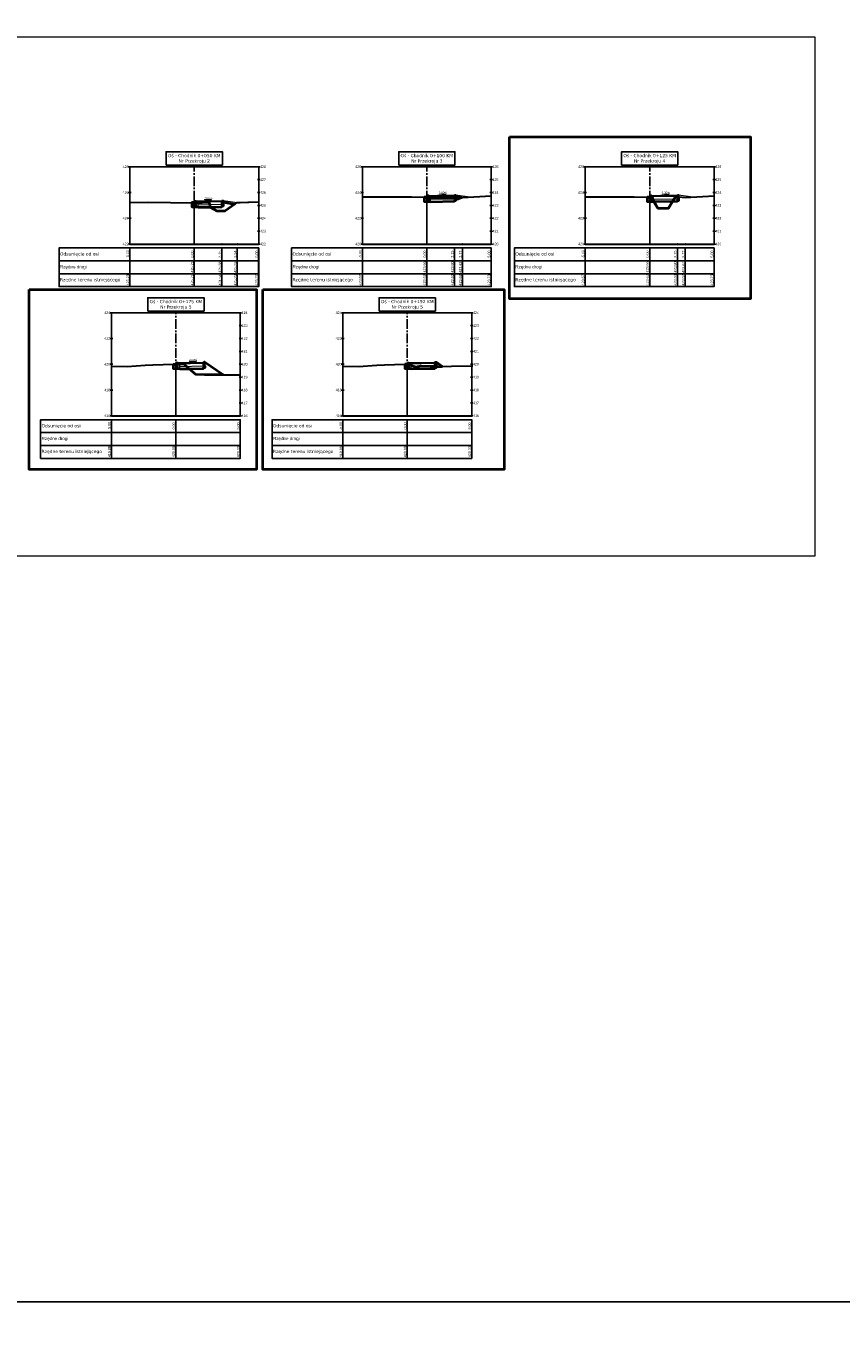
# Model space of a CAD drawing. Header units: metres. Extents: x 7331444 to 14836576, y 5479641 to 11132379.
# Tile 49 of 53: x 7419286 to 7419349, y 5566221 to 5566322. Entities that reach past the tile are written whole.
import ezdxf
from ezdxf.enums import TextEntityAlignment as Align

# ---------------------------------------------------------------- set-up
doc = ezdxf.new("R2010")
doc.units = ezdxf.units.M
doc.linetypes.add('CENTER2', pattern=[1.125, 0.75, -0.125, 0.125, -0.125])
doc.layers.add('#D-Szczegóły 1do10', color=7, linetype='Continuous', lineweight=20)
doc.layers.add('$Szczegóły', color=7, linetype='Continuous', lineweight=13)
for name, color, linetype in [('C-DROGI-PRZEKROJE', 7, 'Continuous'), ('C-DROGI-PRZEKROJE-WIDOKI', 7, 'Continuous'), ('C-DROGI-PRZEKROJE-WIDOKI-ETYKIETY', 7, 'Continuous'), ('GP_D_rzędne', 7, 'Continuous')]:
    doc.layers.add(name, color=color, linetype=linetype)
doc.styles.add('opis_50', font='arial.ttf', dxfattribs={"width": 0.9, "height": 0.125})

# ---------------------------------------------------------------- blocks, each defined once
blk = doc.blocks.new('*U856')
at = {"layer": 'C-DROGI-PRZEKROJE', "color": 74, "linetype": 'Continuous', "lineweight": 30}
blk.add_lwpolyline([(7418886.01, 5565822.67), (7418887.45, 5565822.69), (7418890.89, 5565822.65), (7418891.01, 5565822.65), (7418891.44, 5565822.64), (7418891.63, 5565822.65), (7418891.75, 5565822.66), (7418892.2, 5565822.65), (7418892.28, 5565822.27), (7418892.79, 5565821.98), (7418892.8, 5565821.98), (7418893.36, 5565821.98), (7418893.38, 5565821.99), (7418894.35, 5565822.67), (7418894.57, 5565822.67), (7418895.18, 5565822.68), (7418895.26, 5565822.68), (7418895.26, 5565822.68), (7418896.01, 5565822.72)], dxfattribs=at)
blk = doc.blocks.new('*U855')
at = {"layer": 'C-DROGI-PRZEKROJE', "color": 74, "linetype": 'Continuous', "lineweight": 30}
blk.add_lwpolyline([(7418922.71, 5565823.11), (7418926.52, 5565823.1), (7418927.64, 5565823.08), (7418927.71, 5565823.07), (7418927.78, 5565823.05), (7418929.66, 5565823), (7418930.08, 5565822.93), (7418930.48, 5565823.06), (7418932.71, 5565823.17)], dxfattribs=at)
blk = doc.blocks.new('*U852')
at = {"layer": 'C-DROGI-PRZEKROJE-WIDOKI-ETYKIETY', "color": 7, "linetype": 'Continuous', "lineweight": -3}
blk.add_line((7418896.01, 5565819.14), (7418896.01, 5565816.14), dxfattribs=at)
at = {"layer": 'C-DROGI-PRZEKROJE-WIDOKI-ETYKIETY', "color": 75, "linetype": 'Continuous', "lineweight": -3}
blk.add_circle((7418896.01, 5565819.44), 0.015, dxfattribs=at)
at = {"layer": 'C-DROGI-PRZEKROJE-WIDOKI-ETYKIETY', "color": 7, "linetype": 'Continuous', "lineweight": -3, "char_height": 0.2, "attachment_point": 5, "rotation": 90}
for s, insert in [('{\\fArial|b0|i0|c238|p34;5.00}', (7418895.85, 5565818.66)), ('{\\fArial|b0|i0|c238|p34;425.27}', (7418895.85, 5565816.66))]:
    blk.add_mtext(s, dxfattribs=dict(at, insert=insert))
at = {"layer": 'C-DROGI-PRZEKROJE-WIDOKI-ETYKIETY', "color": 1, "linetype": 'Continuous', "lineweight": -3, "insert": (7418895.85, 5565817.66), "char_height": 0.2, "attachment_point": 5, "rotation": 90}
blk.add_mtext('{\\fArial|b0|i0|c238|p34;}', dxfattribs=at)
blk = doc.blocks.new('*U851')
at = {"layer": 'C-DROGI-PRZEKROJE-WIDOKI-ETYKIETY', "color": 7, "linetype": 'Continuous', "lineweight": -3}
blk.add_line((7418886.01, 5565819.14), (7418886.01, 5565816.14), dxfattribs=at)
at = {"layer": 'C-DROGI-PRZEKROJE-WIDOKI-ETYKIETY', "color": 75, "linetype": 'Continuous', "lineweight": -3}
blk.add_circle((7418886.01, 5565819.44), 0.015, dxfattribs=at)
at = {"layer": 'C-DROGI-PRZEKROJE-WIDOKI-ETYKIETY', "color": 7, "linetype": 'Continuous', "lineweight": -3, "char_height": 0.2, "attachment_point": 5, "rotation": 90}
for s, insert in [('{\\fArial|b0|i0|c238|p34;-5.00}', (7418885.85, 5565818.66)), ('{\\fArial|b0|i0|c238|p34;425.23}', (7418885.85, 5565816.66))]:
    blk.add_mtext(s, dxfattribs=dict(at, insert=insert))
at = {"layer": 'C-DROGI-PRZEKROJE-WIDOKI-ETYKIETY', "color": 1, "linetype": 'Continuous', "lineweight": -3, "insert": (7418885.85, 5565817.66), "char_height": 0.2, "attachment_point": 5, "rotation": 90}
blk.add_mtext('{\\fArial|b0|i0|c238|p34;}', dxfattribs=at)
blk = doc.blocks.new('*U848')
at = {"layer": 'C-DROGI-PRZEKROJE-WIDOKI-ETYKIETY', "color": 7, "linetype": 'Continuous', "lineweight": -3}
blk.add_line((7418927.71, 5565819.14), (7418927.71, 5565816.14), dxfattribs=at)
at = {"layer": 'C-DROGI-PRZEKROJE-WIDOKI-ETYKIETY', "color": 75, "linetype": 'Continuous', "lineweight": -3}
blk.add_circle((7418927.71, 5565819.44), 0.015, dxfattribs=at)
at = {"layer": 'C-DROGI-PRZEKROJE-WIDOKI-ETYKIETY', "color": 7, "linetype": 'Continuous', "lineweight": -3, "char_height": 0.2, "attachment_point": 5, "rotation": 90}
for s, insert in [('{\\fArial|b0|i0|c238|p34;0.00}', (7418927.54, 5565818.66)), ('{\\fArial|b0|i0|c238|p34;423.62}', (7418927.54, 5565816.66))]:
    blk.add_mtext(s, dxfattribs=dict(at, insert=insert))
at = {"layer": 'C-DROGI-PRZEKROJE-WIDOKI-ETYKIETY', "color": 1, "linetype": 'Continuous', "lineweight": -3, "insert": (7418927.54, 5565817.66), "char_height": 0.2, "attachment_point": 5, "rotation": 90}
blk.add_mtext('{\\fArial|b0|i0|c238|p34;423.66}', dxfattribs=at)
blk = doc.blocks.new('*U847')
at = {"layer": 'C-DROGI-PRZEKROJE-WIDOKI-ETYKIETY', "color": 7, "linetype": 'Continuous', "lineweight": -3}
blk.add_line((7418929.86, 5565819.14), (7418929.86, 5565816.14), dxfattribs=at)
at = {"layer": 'C-DROGI-PRZEKROJE-WIDOKI-ETYKIETY', "color": 75, "linetype": 'Continuous', "lineweight": -3}
blk.add_circle((7418929.86, 5565819.44), 0.015, dxfattribs=at)
at = {"layer": 'C-DROGI-PRZEKROJE-WIDOKI-ETYKIETY', "color": 7, "linetype": 'Continuous', "lineweight": -3, "char_height": 0.2, "attachment_point": 5, "rotation": 90}
for s, insert in [('{\\fArial|b0|i0|c238|p34;2.15}', (7418929.69, 5565818.66)), ('{\\fArial|b0|i0|c238|p34;423.53}', (7418929.69, 5565816.66))]:
    blk.add_mtext(s, dxfattribs=dict(at, insert=insert))
at = {"layer": 'C-DROGI-PRZEKROJE-WIDOKI-ETYKIETY', "color": 1, "linetype": 'Continuous', "lineweight": -3, "insert": (7418929.69, 5565817.66), "char_height": 0.2, "attachment_point": 5, "rotation": 90}
blk.add_mtext('{\\fArial|b0|i0|c238|p34;423.80}', dxfattribs=at)
blk = doc.blocks.new('*U846')
at = {"layer": 'C-DROGI-PRZEKROJE-WIDOKI-ETYKIETY', "color": 7, "linetype": 'Continuous', "lineweight": -3}
blk.add_line((7418932.71, 5565819.14), (7418932.71, 5565816.14), dxfattribs=at)
at = {"layer": 'C-DROGI-PRZEKROJE-WIDOKI-ETYKIETY', "color": 75, "linetype": 'Continuous', "lineweight": -3}
blk.add_circle((7418932.71, 5565819.44), 0.015, dxfattribs=at)
at = {"layer": 'C-DROGI-PRZEKROJE-WIDOKI-ETYKIETY', "color": 7, "linetype": 'Continuous', "lineweight": -3, "char_height": 0.2, "attachment_point": 5, "rotation": 90}
for s, insert in [('{\\fArial|b0|i0|c238|p34;5.00}', (7418932.54, 5565818.66)), ('{\\fArial|b0|i0|c238|p34;423.73}', (7418932.54, 5565816.66))]:
    blk.add_mtext(s, dxfattribs=dict(at, insert=insert))
at = {"layer": 'C-DROGI-PRZEKROJE-WIDOKI-ETYKIETY', "color": 1, "linetype": 'Continuous', "lineweight": -3, "insert": (7418932.54, 5565817.66), "char_height": 0.2, "attachment_point": 5, "rotation": 90}
blk.add_mtext('{\\fArial|b0|i0|c238|p34;}', dxfattribs=at)
blk = doc.blocks.new('*U845')
at = {"layer": 'C-DROGI-PRZEKROJE-WIDOKI-ETYKIETY', "color": 7, "linetype": 'Continuous', "lineweight": -3}
blk.add_line((7418922.71, 5565819.14), (7418922.71, 5565816.14), dxfattribs=at)
at = {"layer": 'C-DROGI-PRZEKROJE-WIDOKI-ETYKIETY', "color": 75, "linetype": 'Continuous', "lineweight": -3}
blk.add_circle((7418922.71, 5565819.44), 0.015, dxfattribs=at)
at = {"layer": 'C-DROGI-PRZEKROJE-WIDOKI-ETYKIETY', "color": 7, "linetype": 'Continuous', "lineweight": -3, "char_height": 0.2, "attachment_point": 5, "rotation": 90}
for s, insert in [('{\\fArial|b0|i0|c238|p34;-5.00}', (7418922.54, 5565818.66)), ('{\\fArial|b0|i0|c238|p34;423.67}', (7418922.54, 5565816.66))]:
    blk.add_mtext(s, dxfattribs=dict(at, insert=insert))
at = {"layer": 'C-DROGI-PRZEKROJE-WIDOKI-ETYKIETY', "color": 1, "linetype": 'Continuous', "lineweight": -3, "insert": (7418922.54, 5565817.66), "char_height": 0.2, "attachment_point": 5, "rotation": 90}
blk.add_mtext('{\\fArial|b0|i0|c238|p34;}', dxfattribs=at)
blk = doc.blocks.new('SPADEK')
blk.add_hatch(color=256).paths.add_polyline_path([(-1.65, 0.42), (-2.8, 0.3), (-1.65, 0.18)])
blk.add_line((-1.65, 0.3), (1.65, 0.3))
at = {"width": 0.7}
blk.add_attdef('SPADEK', text='', height=1, dxfattribs=at).set_placement((0, 0), align=Align.BOTTOM_CENTER)
blk = doc.blocks.new('*U860')
at = {"layer": 'C-DROGI-PRZEKROJE-WIDOKI-ETYKIETY', "color": 7, "linetype": 'Continuous', "lineweight": -3}
blk.add_line((7418885.91, 5565805.82), (7418885.91, 5565802.82), dxfattribs=at)
at = {"layer": 'C-DROGI-PRZEKROJE-WIDOKI-ETYKIETY', "color": 75, "linetype": 'Continuous', "lineweight": -3}
blk.add_circle((7418885.91, 5565806.12), 0.015, dxfattribs=at)
at = {"layer": 'C-DROGI-PRZEKROJE-WIDOKI-ETYKIETY', "color": 7, "linetype": 'Continuous', "lineweight": -3, "char_height": 0.2, "attachment_point": 5, "rotation": 90}
for s, insert in [('{\\fArial|b0|i0|c238|p34;-5.00}', (7418885.75, 5565805.33)), ('{\\fArial|b0|i0|c238|p34;419.86}', (7418885.75, 5565803.33))]:
    blk.add_mtext(s, dxfattribs=dict(at, insert=insert))
at = {"layer": 'C-DROGI-PRZEKROJE-WIDOKI-ETYKIETY', "color": 1, "linetype": 'Continuous', "lineweight": -3, "insert": (7418885.75, 5565804.33), "char_height": 0.2, "attachment_point": 5, "rotation": 90}
blk.add_mtext('{\\fArial|b0|i0|c238|p34;}', dxfattribs=at)
blk = doc.blocks.new('*U859')
at = {"layer": 'C-DROGI-PRZEKROJE-WIDOKI-ETYKIETY', "color": 7, "linetype": 'Continuous', "lineweight": -3}
blk.add_line((7418895.91, 5565805.82), (7418895.91, 5565802.82), dxfattribs=at)
at = {"layer": 'C-DROGI-PRZEKROJE-WIDOKI-ETYKIETY', "color": 75, "linetype": 'Continuous', "lineweight": -3}
blk.add_circle((7418895.91, 5565806.12), 0.015, dxfattribs=at)
at = {"layer": 'C-DROGI-PRZEKROJE-WIDOKI-ETYKIETY', "color": 7, "linetype": 'Continuous', "lineweight": -3, "char_height": 0.2, "attachment_point": 5, "rotation": 90}
for s, insert in [('{\\fArial|b0|i0|c238|p34;5.00}', (7418895.75, 5565805.33)), ('{\\fArial|b0|i0|c238|p34;420.33}', (7418895.75, 5565803.33))]:
    blk.add_mtext(s, dxfattribs=dict(at, insert=insert))
at = {"layer": 'C-DROGI-PRZEKROJE-WIDOKI-ETYKIETY', "color": 1, "linetype": 'Continuous', "lineweight": -3, "insert": (7418895.75, 5565804.33), "char_height": 0.2, "attachment_point": 5, "rotation": 90}
blk.add_mtext('{\\fArial|b0|i0|c238|p34;}', dxfattribs=at)

msp = doc.modelspace()

# ---------------------------------------------------------------- linework, layer by layer
at = {"layer": '#D-Szczegóły 1do10'}
msp.add_lwpolyline([(7419258.918, 5566320.986), (7419347.212, 5566320.986), (7419347.212, 5566280.682), (7419258.918, 5566280.682)], close=True, dxfattribs=at)
at = {"layer": '$Szczegóły'}
for p, q in [((7419299.048, 5566308.015), (7419298.848, 5566308.015)), ((7419299.198, 5566308.245), (7419301.198, 5566308.285)), ((7419299.198, 5566308.185), (7419301.198, 5566308.225)), ((7419299.199, 5566308.155), (7419301.198, 5566308.195)), ((7419317.096, 5566308.443), (7419316.896, 5566308.443)), ((7419317.096, 5566308.413), (7419316.896, 5566308.413)), ((7419317.246, 5566308.673), (7419319.246, 5566308.713)), ((7419317.246, 5566308.614), (7419319.246, 5566308.653)), ((7419317.247, 5566308.584), (7419319.246, 5566308.623)), ((7419317.396, 5566308.387), (7419319.246, 5566308.423)), ((7419317.396, 5566308.186), (7419319.246, 5566308.223)), ((7419334.396, 5566308.443), (7419334.196, 5566308.443)), ((7419334.396, 5566308.413), (7419334.196, 5566308.413)), ((7419334.546, 5566308.673), (7419336.546, 5566308.713)), ((7419334.546, 5566308.614), (7419336.546, 5566308.653)), ((7419334.547, 5566308.584), (7419336.546, 5566308.623)), ((7419334.696, 5566308.387), (7419336.546, 5566308.423)), ((7419334.696, 5566308.186), (7419336.546, 5566308.223)), ((7419299.048, 5566307.985), (7419298.848, 5566307.985)), ((7419299.348, 5566307.958), (7419301.198, 5566307.995)), ((7419299.348, 5566307.758), (7419301.198, 5566307.795)), ((7419297.62, 5566295.474), (7419297.42, 5566295.474)), ((7419297.62, 5566295.444), (7419297.42, 5566295.444)), ((7419297.77, 5566295.704), (7419299.77, 5566295.744)), ((7419297.77, 5566295.644), (7419299.77, 5566295.684)), ((7419297.771, 5566295.614), (7419299.77, 5566295.654)), ((7419297.92, 5566295.417), (7419299.77, 5566295.454)), ((7419297.92, 5566295.217), (7419299.77, 5566295.254)), ((7419315.582, 5566295.476), (7419315.382, 5566295.476)), ((7419315.582, 5566295.446), (7419315.382, 5566295.446)), ((7419315.732, 5566295.706), (7419317.732, 5566295.746)), ((7419315.732, 5566295.646), (7419317.732, 5566295.686)), ((7419315.733, 5566295.616), (7419317.732, 5566295.655)), ((7419315.882, 5566295.419), (7419317.732, 5566295.455)), ((7419315.882, 5566295.219), (7419317.732, 5566295.255))]:
    msp.add_line(p, q, dxfattribs=at)
for points in [[(7419299.048, 5566308.095), (7419298.848, 5566308.095), (7419298.848, 5566308.116)], [(7419298.948, 5566308.095), (7419298.948, 5566308.015)], [(7419317.096, 5566308.523), (7419316.896, 5566308.523), (7419316.896, 5566308.544)], [(7419316.996, 5566308.523), (7419316.996, 5566308.443)], [(7419334.396, 5566308.523), (7419334.196, 5566308.523), (7419334.196, 5566308.544)], [(7419334.296, 5566308.523), (7419334.296, 5566308.443)], [(7419297.62, 5566295.554), (7419297.42, 5566295.554), (7419297.42, 5566295.57)], [(7419297.52, 5566295.554), (7419297.52, 5566295.474)], [(7419315.582, 5566295.556), (7419315.382, 5566295.556), (7419315.382, 5566295.576)], [(7419315.482, 5566295.556), (7419315.482, 5566295.476)]]:
    msp.add_lwpolyline(points, dxfattribs=at)
at = {"layer": '$Szczegóły', "flags": 128}
for points in [[(7419298.848, 5566308.095), (7419298.848, 5566307.785), (7419299.348, 5566307.785), (7419299.348, 5566308.085), (7419299.198, 5566308.085)], [(7419299.198, 5566308.245), (7419299.198, 5566308.235)], [(7419301.278, 5566308.295), (7419302.388, 5566308.132)], [(7419301.278, 5566308.143), (7419302.208, 5566308.007)], [(7419316.896, 5566308.523), (7419316.896, 5566308.213), (7419317.396, 5566308.213), (7419317.396, 5566308.513), (7419317.246, 5566308.513)], [(7419317.246, 5566308.363), (7419317.246, 5566308.313), (7419317.096, 5566308.313)], [(7419317.096, 5566308.363), (7419317.096, 5566308.313)], [(7419317.246, 5566308.673), (7419317.246, 5566308.663)], [(7419317.396, 5566308.213), (7419317.396, 5566308.186)], [(7419319.211, 5566308.293), (7419319.361, 5566308.293), (7419319.361, 5566308.393), (7419319.211, 5566308.393), (7419319.211, 5566308.293)], [(7419319.246, 5566308.223), (7419319.246, 5566308.293)], [(7419319.326, 5566308.723), (7419320.436, 5566308.561)], [(7419319.326, 5566308.573), (7419319.791, 5566308.505)], [(7419334.196, 5566308.523), (7419334.196, 5566308.213), (7419334.696, 5566308.213), (7419334.696, 5566308.513), (7419334.546, 5566308.513)], [(7419334.546, 5566308.363), (7419334.546, 5566308.313), (7419334.396, 5566308.313)], [(7419334.396, 5566308.363), (7419334.396, 5566308.313)], [(7419334.546, 5566308.673), (7419334.546, 5566308.663)], [(7419334.696, 5566308.213), (7419334.696, 5566308.186)], [(7419336.511, 5566308.293), (7419336.661, 5566308.293), (7419336.661, 5566308.393), (7419336.511, 5566308.393), (7419336.511, 5566308.293)], [(7419336.546, 5566308.223), (7419336.546, 5566308.293)], [(7419336.626, 5566308.723), (7419337.736, 5566308.561)], [(7419336.626, 5566308.573), (7419337.091, 5566308.505)], [(7419299.198, 5566307.935), (7419299.198, 5566307.885), (7419299.048, 5566307.885)], [(7419299.048, 5566307.935), (7419299.048, 5566307.885)], [(7419299.348, 5566307.785), (7419299.348, 5566307.758)], [(7419301.163, 5566307.865), (7419301.313, 5566307.865), (7419301.313, 5566307.965), (7419301.163, 5566307.965), (7419301.163, 5566307.865)], [(7419301.198, 5566307.795), (7419301.198, 5566307.865)], [(7419297.42, 5566295.554), (7419297.42, 5566295.244), (7419297.92, 5566295.244), (7419297.92, 5566295.544), (7419297.77, 5566295.544)], [(7419297.77, 5566295.394), (7419297.77, 5566295.344), (7419297.62, 5566295.344)], [(7419297.62, 5566295.394), (7419297.62, 5566295.344)], [(7419297.77, 5566295.704), (7419297.77, 5566295.694)], [(7419297.92, 5566295.244), (7419297.92, 5566295.217)], [(7419299.735, 5566295.324), (7419299.885, 5566295.324), (7419299.885, 5566295.424), (7419299.735, 5566295.424), (7419299.735, 5566295.324)], [(7419299.77, 5566295.254), (7419299.77, 5566295.324)], [(7419301.306, 5566294.757), (7419299.85, 5566295.727)], [(7419315.382, 5566295.556), (7419315.382, 5566295.246), (7419315.882, 5566295.246), (7419315.882, 5566295.546), (7419315.732, 5566295.546)], [(7419315.732, 5566295.396), (7419315.732, 5566295.346), (7419315.582, 5566295.346)], [(7419315.582, 5566295.396), (7419315.582, 5566295.346)], [(7419315.732, 5566295.706), (7419315.732, 5566295.696)], [(7419315.882, 5566295.246), (7419315.882, 5566295.219)], [(7419317.697, 5566295.326), (7419317.847, 5566295.326), (7419317.847, 5566295.426), (7419317.697, 5566295.426), (7419317.697, 5566295.326)], [(7419317.732, 5566295.255), (7419317.732, 5566295.326)], [(7419318.297, 5566295.417), (7419317.812, 5566295.741)]]:
    msp.add_lwpolyline(points, dxfattribs=at)
at = {"layer": '$Szczegóły', "lineweight": 30, "flags": 128}
for points in [[(7419299.198, 5566307.935), (7419299.198, 5566308.235), (7419299.078, 5566308.235), (7419299.048, 5566308.115), (7419299.048, 5566307.935)], [(7419317.246, 5566308.363), (7419317.246, 5566308.663), (7419317.126, 5566308.663), (7419317.096, 5566308.543), (7419317.096, 5566308.363)], [(7419334.546, 5566308.363), (7419334.546, 5566308.663), (7419334.426, 5566308.663), (7419334.396, 5566308.543), (7419334.396, 5566308.363)], [(7419297.77, 5566295.394), (7419297.77, 5566295.694), (7419297.65, 5566295.694), (7419297.62, 5566295.574), (7419297.62, 5566295.394)], [(7419315.732, 5566295.396), (7419315.732, 5566295.696), (7419315.612, 5566295.696), (7419315.582, 5566295.576), (7419315.582, 5566295.396)]]:
    msp.add_lwpolyline(points, close=True, dxfattribs=at)
for points in [[(7419301.198, 5566308.295), (7419301.278, 5566308.295), (7419301.278, 5566307.995), (7419301.198, 5566307.995), (7419301.198, 5566308.295)], [(7419319.246, 5566308.723), (7419319.326, 5566308.723), (7419319.326, 5566308.423), (7419319.246, 5566308.423), (7419319.246, 5566308.723)], [(7419336.546, 5566308.723), (7419336.626, 5566308.723), (7419336.626, 5566308.423), (7419336.546, 5566308.423), (7419336.546, 5566308.723)], [(7419299.77, 5566295.754), (7419299.85, 5566295.754), (7419299.85, 5566295.454), (7419299.77, 5566295.454), (7419299.77, 5566295.754)], [(7419317.732, 5566295.756), (7419317.812, 5566295.756), (7419317.812, 5566295.456), (7419317.732, 5566295.456), (7419317.732, 5566295.756)]]:
    msp.add_lwpolyline(points, dxfattribs=at)
at = {"layer": '$Szczegóły', "flags": 128}
for points in [[(7419319.246, 5566308.423), (7419319.211, 5566308.393), (7419319.361, 5566308.393), (7419319.326, 5566308.423)], [(7419336.546, 5566308.423), (7419336.511, 5566308.393), (7419336.661, 5566308.393), (7419336.626, 5566308.423)], [(7419301.198, 5566307.995), (7419301.163, 5566307.965), (7419301.313, 5566307.965), (7419301.278, 5566307.995)], [(7419299.77, 5566295.454), (7419299.735, 5566295.424), (7419299.885, 5566295.424), (7419299.85, 5566295.454)], [(7419317.732, 5566295.456), (7419317.697, 5566295.426), (7419317.847, 5566295.426), (7419317.812, 5566295.456)]]:
    msp.add_lwpolyline(points, close=True, dxfattribs=at)
at = {"color": 6}
msp.add_lwpolyline([(7418228.305, 5566881.949), (7419998.533, 5566881.949), (7419998.533, 5566222.848), (7418228.305, 5566222.848)], close=True, dxfattribs=at)
at = {"color": 6, "lineweight": 40}
for points in [[(7419323.519, 5566313.216), (7419342.23, 5566313.216), (7419342.23, 5566300.661), (7419323.519, 5566300.661)], [(7419286.226, 5566301.379), (7419303.886, 5566301.379), (7419303.886, 5566287.402), (7419286.226, 5566287.402)], [(7419304.38, 5566301.379), (7419323.09, 5566301.379), (7419323.09, 5566287.402), (7419304.38, 5566287.402)]]:
    msp.add_lwpolyline(points, close=True, dxfattribs=at)
at = {"color": 1, "lineweight": 40, "flags": 128}
for points in [[(7419300.303, 5566307.777), (7419300.233, 5566308.113), (7419299.784, 5566308.118), (7419299.478, 5566308.105), (7419299.048, 5566308.115), (7419298.848, 5566308.116), (7419298.848, 5566307.785), (7419299.348, 5566307.785), (7419299.348, 5566307.771), (7419299.348, 5566307.758), (7419300.303, 5566307.777)], [(7419316.896, 5566308.544), (7419316.896, 5566308.213), (7419317.396, 5566308.213), (7419317.397, 5566308.186), (7419319.246, 5566308.223), (7419319.246, 5566308.293), (7419319.361, 5566308.293), (7419319.361, 5566308.393), (7419319.326, 5566308.423), (7419319.049, 5566308.465), (7419317.396, 5566308.513), (7419317.163, 5566308.517), (7419317.028, 5566308.54), (7419316.896, 5566308.543)], [(7419334.196, 5566308.544), (7419334.196, 5566308.213), (7419334.696, 5566308.213), (7419334.697, 5566308.186), (7419334.754, 5566308.188), (7419334.581, 5566308.513), (7419334.43, 5566308.523), (7419334.393, 5566308.529), (7419334.328, 5566308.54), (7419334.196, 5566308.543)], [(7419336.178, 5566308.216), (7419336.546, 5566308.221), (7419336.546, 5566308.293), (7419336.661, 5566308.293), (7419336.661, 5566308.414), (7419336.623, 5566308.574), (7419336.383, 5566308.544), (7419336.178, 5566308.216)], [(7419297.42, 5566295.57), (7419297.42, 5566295.244), (7419297.92, 5566295.244), (7419297.92, 5566295.217), (7419297.92, 5566295.217), (7419298.647, 5566295.231), (7419298.275, 5566295.593), (7419297.42, 5566295.57)], [(7419315.382, 5566295.576), (7419315.382, 5566295.246), (7419315.882, 5566295.246), (7419315.882, 5566295.219), (7419317.732, 5566295.255), (7419317.732, 5566295.326), (7419317.847, 5566295.326), (7419317.847, 5566295.411), (7419317.73, 5566295.41), (7419317.353, 5566295.405), (7419316.627, 5566295.433), (7419316.237, 5566295.344), (7419315.582, 5566295.576), (7419315.382, 5566295.576)]]:
    msp.add_lwpolyline(points, dxfattribs=at)
at = {"color": 5, "lineweight": 40, "flags": 128}
for points in [[(7419300.303, 5566307.777), (7419301.2, 5566307.795), (7419301.198, 5566307.865), (7419301.313, 5566307.865), (7419301.313, 5566307.965), (7419301.278, 5566307.995), (7419301.278, 5566308.143), (7419302.208, 5566308.007), (7419301.415, 5566307.454), (7419300.829, 5566307.444), (7419300.312, 5566307.737), (7419300.303, 5566307.777)], [(7419319.326, 5566308.573), (7419319.326, 5566308.423), (7419319.462, 5566308.397), (7419319.791, 5566308.505), (7419319.326, 5566308.573)], [(7419336.178, 5566308.216), (7419334.725, 5566308.187), (7419335.025, 5566307.679), (7419335.847, 5566307.687), (7419336.178, 5566308.216)], [(7419298.647, 5566295.231), (7419299.77, 5566295.254), (7419299.77, 5566295.324), (7419299.885, 5566295.324), (7419299.885, 5566295.424), (7419299.85, 5566295.454), (7419299.85, 5566295.754), (7419301.306, 5566294.757), (7419299.85, 5566294.754), (7419299.16, 5566294.79), (7419298.643, 5566295.231)], [(7419317.812, 5566295.741), (7419317.812, 5566295.456), (7419317.83, 5566295.441), (7419317.847, 5566295.426), (7419317.847, 5566295.411), (7419318.297, 5566295.417), (7419317.812, 5566295.741)]]:
    msp.add_lwpolyline(points, dxfattribs=at)
at = {"color": 6, "lineweight": 50}
msp.add_circle((7417939.891, 5566137.208), 86496.154, dxfattribs=at)
at = {"layer": 'C-DROGI-PRZEKROJE', "color": 74, "linetype": 'Continuous', "lineweight": 30}
for points in [[(7419329.396, 5566308.578), (7419333.203, 5566308.562), (7419334.328, 5566308.54), (7419334.396, 5566308.529), (7419334.463, 5566308.517), (7419334.58, 5566308.514)], [(7419334.58, 5566308.515), (7419335.025, 5566307.679)], [(7419335.025, 5566307.679), (7419335.847, 5566307.687), (7419336.383, 5566308.544)], [(7419336.383, 5566308.544), (7419336.676, 5566308.566), (7419337.162, 5566308.528), (7419339.396, 5566308.632)], [(7419292.62, 5566295.438), (7419293.827, 5566295.414), (7419295.249, 5566295.512), (7419295.841, 5566295.528), (7419296.628, 5566295.549), (7419297.62, 5566295.576), (7419298.275, 5566295.593), (7419298.675, 5566295.204), (7419299.16, 5566294.79), (7419299.85, 5566294.754), (7419302.62, 5566294.759)], [(7419310.582, 5566295.438), (7419311.789, 5566295.414), (7419313.21, 5566295.512), (7419313.803, 5566295.528), (7419314.59, 5566295.549), (7419315.582, 5566295.576), (7419316.237, 5566295.344), (7419316.627, 5566295.433), (7419317.353, 5566295.405), (7419320.658, 5566295.448)]]:
    msp.add_lwpolyline(points, dxfattribs=at)
at = {"layer": 'C-DROGI-PRZEKROJE-WIDOKI', "color": 7, "linetype": 'Continuous', "lineweight": -3}
for p, q in [((7419293.948, 5566310.906), (7419294.148, 5566310.906)), ((7419294.048, 5566304.906), (7419294.048, 5566310.906)), ((7419294.048, 5566310.906), (7419304.048, 5566310.906)), ((7419303.948, 5566310.906), (7419304.148, 5566310.906)), ((7419304.048, 5566304.906), (7419304.048, 5566310.906)), ((7419311.996, 5566310.906), (7419312.196, 5566310.906)), ((7419312.096, 5566304.906), (7419312.096, 5566310.906)), ((7419312.096, 5566310.906), (7419322.096, 5566310.906)), ((7419321.996, 5566310.906), (7419322.196, 5566310.906)), ((7419322.096, 5566304.906), (7419322.096, 5566310.906)), ((7419329.296, 5566310.906), (7419329.496, 5566310.906)), ((7419329.396, 5566304.906), (7419329.396, 5566310.906)), ((7419329.396, 5566310.906), (7419339.396, 5566310.906)), ((7419339.296, 5566310.906), (7419339.496, 5566310.906)), ((7419339.396, 5566304.906), (7419339.396, 5566310.906)), ((7419303.948, 5566309.906), (7419304.148, 5566309.906)), ((7419321.996, 5566309.906), (7419322.196, 5566309.906)), ((7419339.296, 5566309.906), (7419339.496, 5566309.906)), ((7419293.948, 5566308.906), (7419294.148, 5566308.906)), ((7419303.948, 5566308.906), (7419304.148, 5566308.906)), ((7419311.996, 5566308.906), (7419312.196, 5566308.906)), ((7419321.996, 5566308.906), (7419322.196, 5566308.906)), ((7419329.296, 5566308.906), (7419329.496, 5566308.906)), ((7419339.296, 5566308.906), (7419339.496, 5566308.906)), ((7419303.948, 5566307.906), (7419304.148, 5566307.906)), ((7419321.996, 5566307.906), (7419322.196, 5566307.906)), ((7419339.296, 5566307.906), (7419339.496, 5566307.906)), ((7419293.948, 5566306.906), (7419294.148, 5566306.906)), ((7419303.948, 5566306.906), (7419304.148, 5566306.906)), ((7419311.996, 5566306.906), (7419312.196, 5566306.906)), ((7419321.996, 5566306.906), (7419322.196, 5566306.906)), ((7419329.296, 5566306.906), (7419329.496, 5566306.906)), ((7419339.296, 5566306.906), (7419339.496, 5566306.906)), ((7419303.948, 5566305.906), (7419304.148, 5566305.906)), ((7419321.996, 5566305.906), (7419322.196, 5566305.906)), ((7419339.296, 5566305.906), (7419339.496, 5566305.906)), ((7419293.948, 5566304.906), (7419294.148, 5566304.906)), ((7419303.948, 5566304.906), (7419304.148, 5566304.906)), ((7419311.996, 5566304.906), (7419312.196, 5566304.906)), ((7419321.996, 5566304.906), (7419322.196, 5566304.906)), ((7419329.296, 5566304.906), (7419329.496, 5566304.906)), ((7419339.296, 5566304.906), (7419339.496, 5566304.906)), ((7419292.52, 5566299.58), (7419292.72, 5566299.58)), ((7419292.62, 5566291.58), (7419292.62, 5566299.58)), ((7419292.62, 5566299.58), (7419302.62, 5566299.58)), ((7419302.52, 5566299.58), (7419302.72, 5566299.58)), ((7419302.62, 5566291.58), (7419302.62, 5566299.58)), ((7419310.482, 5566299.58), (7419310.682, 5566299.58)), ((7419310.582, 5566291.58), (7419310.582, 5566299.58)), ((7419310.582, 5566299.58), (7419320.582, 5566299.58)), ((7419320.482, 5566299.58), (7419320.682, 5566299.58)), ((7419320.582, 5566291.58), (7419320.582, 5566299.58)), ((7419302.52, 5566298.58), (7419302.72, 5566298.58)), ((7419320.482, 5566298.58), (7419320.682, 5566298.58)), ((7419292.52, 5566297.58), (7419292.72, 5566297.58)), ((7419302.52, 5566297.58), (7419302.72, 5566297.58)), ((7419310.482, 5566297.58), (7419310.682, 5566297.58)), ((7419320.482, 5566297.58), (7419320.682, 5566297.58)), ((7419302.52, 5566296.58), (7419302.72, 5566296.58)), ((7419320.482, 5566296.58), (7419320.682, 5566296.58)), ((7419292.52, 5566295.58), (7419292.72, 5566295.58)), ((7419302.52, 5566295.58), (7419302.72, 5566295.58)), ((7419310.482, 5566295.58), (7419310.682, 5566295.58)), ((7419320.482, 5566295.58), (7419320.682, 5566295.58)), ((7419302.52, 5566294.58), (7419302.72, 5566294.58)), ((7419320.482, 5566294.58), (7419320.682, 5566294.58)), ((7419292.52, 5566293.58), (7419292.72, 5566293.58)), ((7419302.52, 5566293.58), (7419302.72, 5566293.58)), ((7419310.482, 5566293.58), (7419310.682, 5566293.58)), ((7419320.482, 5566293.58), (7419320.682, 5566293.58)), ((7419302.52, 5566292.58), (7419302.72, 5566292.58)), ((7419320.482, 5566292.58), (7419320.682, 5566292.58)), ((7419292.52, 5566291.58), (7419292.72, 5566291.58)), ((7419302.52, 5566291.58), (7419302.72, 5566291.58)), ((7419310.482, 5566291.58), (7419310.682, 5566291.58)), ((7419320.482, 5566291.58), (7419320.682, 5566291.58))]:
    msp.add_line(p, q, dxfattribs=at)
at = {"layer": 'C-DROGI-PRZEKROJE-WIDOKI', "color": 7, "linetype": 'CENTER2', "lineweight": -3}
for p, q in [((7419299.048, 5566304.906), (7419299.048, 5566310.906)), ((7419317.096, 5566304.906), (7419317.096, 5566310.906)), ((7419334.396, 5566304.906), (7419334.396, 5566310.906)), ((7419297.62, 5566291.58), (7419297.62, 5566299.58)), ((7419315.582, 5566291.58), (7419315.582, 5566299.58))]:
    msp.add_line(p, q, dxfattribs=at)
at = {"layer": 'C-DROGI-PRZEKROJE-WIDOKI', "color": 9, "linetype": 'Continuous', "lineweight": -3}
for p, q in [((7419294.048, 5566304.906), (7419294.048, 5566308.137)), ((7419299.048, 5566304.906), (7419299.048, 5566308.115)), ((7419299.048, 5566304.906), (7419299.048, 5566308.115)), ((7419304.048, 5566304.906), (7419304.048, 5566308.178)), ((7419312.096, 5566304.906), (7419312.096, 5566308.578)), ((7419317.096, 5566304.906), (7419317.096, 5566308.529)), ((7419317.096, 5566304.906), (7419317.096, 5566308.529)), ((7419322.096, 5566304.906), (7419322.096, 5566308.632)), ((7419329.396, 5566304.906), (7419329.396, 5566308.578)), ((7419334.396, 5566304.906), (7419334.396, 5566308.529)), ((7419334.396, 5566304.906), (7419334.396, 5566308.529)), ((7419339.396, 5566304.906), (7419339.396, 5566308.632)), ((7419292.62, 5566291.58), (7419292.62, 5566295.438)), ((7419297.62, 5566291.58), (7419297.62, 5566295.576)), ((7419297.62, 5566291.58), (7419297.62, 5566295.576)), ((7419302.62, 5566291.58), (7419302.62, 5566295.911)), ((7419310.582, 5566291.58), (7419310.582, 5566295.438)), ((7419315.582, 5566291.58), (7419315.582, 5566295.576)), ((7419315.582, 5566291.58), (7419315.582, 5566295.576)), ((7419320.582, 5566291.58), (7419320.582, 5566295.911))]:
    msp.add_line(p, q, dxfattribs=at)
at = {"layer": 'C-DROGI-PRZEKROJE-WIDOKI', "color": 7, "linetype": 'Continuous', "lineweight": 30}
for p, q in [((7419294.048, 5566304.906), (7419304.048, 5566304.906)), ((7419312.096, 5566304.906), (7419322.096, 5566304.906)), ((7419329.396, 5566304.906), (7419339.396, 5566304.906)), ((7419292.62, 5566291.58), (7419302.62, 5566291.58)), ((7419310.582, 5566291.58), (7419320.582, 5566291.58))]:
    msp.add_line(p, q, dxfattribs=at)
at = {"layer": 'C-DROGI-PRZEKROJE-WIDOKI', "color": 7, "linetype": 'Continuous', "lineweight": -3}
for points in [[(7419296.865, 5566311.031), (7419301.231, 5566311.031), (7419301.231, 5566312.061), (7419296.865, 5566312.061)], [(7419314.913, 5566311.031), (7419319.28, 5566311.031), (7419319.28, 5566312.061), (7419314.913, 5566312.061)], [(7419332.213, 5566311.031), (7419336.579, 5566311.031), (7419336.579, 5566312.061), (7419332.213, 5566312.061)], [(7419294.048, 5566303.606), (7419294.048, 5566304.606), (7419288.548, 5566304.606), (7419288.548, 5566303.606)], [(7419294.048, 5566303.606), (7419304.048, 5566303.606), (7419304.048, 5566304.606), (7419294.048, 5566304.606)], [(7419312.096, 5566303.606), (7419312.096, 5566304.606), (7419306.596, 5566304.606), (7419306.596, 5566303.606)], [(7419312.096, 5566303.606), (7419322.096, 5566303.606), (7419322.096, 5566304.606), (7419312.096, 5566304.606)], [(7419329.396, 5566303.606), (7419329.396, 5566304.606), (7419323.896, 5566304.606), (7419323.896, 5566303.606)], [(7419329.396, 5566303.606), (7419339.396, 5566303.606), (7419339.396, 5566304.606), (7419329.396, 5566304.606)], [(7419294.048, 5566302.606), (7419294.048, 5566303.606), (7419288.548, 5566303.606), (7419288.548, 5566302.606)], [(7419294.048, 5566302.606), (7419304.048, 5566302.606), (7419304.048, 5566303.606), (7419294.048, 5566303.606)], [(7419312.096, 5566302.606), (7419312.096, 5566303.606), (7419306.596, 5566303.606), (7419306.596, 5566302.606)], [(7419312.096, 5566302.606), (7419322.096, 5566302.606), (7419322.096, 5566303.606), (7419312.096, 5566303.606)], [(7419329.396, 5566302.606), (7419329.396, 5566303.606), (7419323.896, 5566303.606), (7419323.896, 5566302.606)], [(7419329.396, 5566302.606), (7419339.396, 5566302.606), (7419339.396, 5566303.606), (7419329.396, 5566303.606)], [(7419294.048, 5566301.606), (7419294.048, 5566302.606), (7419288.548, 5566302.606), (7419288.548, 5566301.606)], [(7419294.048, 5566301.606), (7419304.048, 5566301.606), (7419304.048, 5566302.606), (7419294.048, 5566302.606)], [(7419312.096, 5566301.606), (7419312.096, 5566302.606), (7419306.596, 5566302.606), (7419306.596, 5566301.606)], [(7419312.096, 5566301.606), (7419322.096, 5566301.606), (7419322.096, 5566302.606), (7419312.096, 5566302.606)], [(7419329.396, 5566301.606), (7419329.396, 5566302.606), (7419323.896, 5566302.606), (7419323.896, 5566301.606)], [(7419329.396, 5566301.606), (7419339.396, 5566301.606), (7419339.396, 5566302.606), (7419329.396, 5566302.606)], [(7419295.437, 5566299.705), (7419299.804, 5566299.705), (7419299.804, 5566300.735), (7419295.437, 5566300.735)], [(7419313.399, 5566299.705), (7419317.765, 5566299.705), (7419317.765, 5566300.735), (7419313.399, 5566300.735)], [(7419292.62, 5566290.28), (7419292.62, 5566291.28), (7419287.12, 5566291.28), (7419287.12, 5566290.28)], [(7419292.62, 5566290.28), (7419302.62, 5566290.28), (7419302.62, 5566291.28), (7419292.62, 5566291.28)], [(7419310.582, 5566290.28), (7419310.582, 5566291.28), (7419305.082, 5566291.28), (7419305.082, 5566290.28)], [(7419310.582, 5566290.28), (7419320.582, 5566290.28), (7419320.582, 5566291.28), (7419310.582, 5566291.28)], [(7419292.62, 5566289.28), (7419292.62, 5566290.28), (7419287.12, 5566290.28), (7419287.12, 5566289.28)], [(7419292.62, 5566289.28), (7419302.62, 5566289.28), (7419302.62, 5566290.28), (7419292.62, 5566290.28)], [(7419310.582, 5566289.28), (7419310.582, 5566290.28), (7419305.082, 5566290.28), (7419305.082, 5566289.28)], [(7419310.582, 5566289.28), (7419320.582, 5566289.28), (7419320.582, 5566290.28), (7419310.582, 5566290.28)], [(7419292.62, 5566288.28), (7419292.62, 5566289.28), (7419287.12, 5566289.28), (7419287.12, 5566288.28)], [(7419292.62, 5566288.28), (7419302.62, 5566288.28), (7419302.62, 5566289.28), (7419292.62, 5566289.28)], [(7419310.582, 5566288.28), (7419310.582, 5566289.28), (7419305.082, 5566289.28), (7419305.082, 5566288.28)], [(7419310.582, 5566288.28), (7419320.582, 5566288.28), (7419320.582, 5566289.28), (7419310.582, 5566289.28)]]:
    msp.add_3dface(points, dxfattribs=at)
at = {"layer": 'C-DROGI-PRZEKROJE-WIDOKI-ETYKIETY', "color": 7, "linetype": 'Continuous', "lineweight": -3}
for p, q in [((7419299.048, 5566304.606), (7419299.048, 5566301.606)), ((7419301.198, 5566304.606), (7419301.198, 5566301.606)), ((7419302.388, 5566304.606), (7419302.388, 5566301.606)), ((7419319.862, 5566304.606), (7419319.862, 5566301.606)), ((7419337.162, 5566304.606), (7419337.162, 5566301.606)), ((7419297.62, 5566291.28), (7419297.62, 5566288.28)), ((7419315.582, 5566291.28), (7419315.582, 5566288.28))]:
    msp.add_line(p, q, dxfattribs=at)
at = {"layer": 'C-DROGI-PRZEKROJE-WIDOKI-ETYKIETY', "color": 75, "linetype": 'Continuous', "lineweight": -3}
for centre in [(7419299.048, 5566304.906), (7419301.198, 5566304.906), (7419302.388, 5566304.906), (7419319.862, 5566304.906), (7419337.162, 5566304.906), (7419297.62, 5566291.58), (7419315.582, 5566291.58)]:
    msp.add_circle(centre, 0.015, dxfattribs=at)

# ---------------------------------------------------------------- block references
at = {"layer": '$Szczegóły'}
ref = msp.add_blockref('SPADEK', (7419300.13, 5566308.306), dxfattribs=dict(at, xscale=0.1593266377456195, yscale=0.1593266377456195, zscale=1.274613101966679, rotation=1.095644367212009))
ref.add_attrib('SPADEK', '2,00%', dxfattribs={"layer": 'GP_D_rzędne', "height": 0.1593, "rotation": 1.09564, "style": 'opis_50', "width": 0.8}).set_placement((7419300.135, 5566308.33), align=Align.BOTTOM_CENTER)
ref = msp.add_blockref('SPADEK', (7419318.34, 5566308.737), dxfattribs=dict(at, xscale=0.1593266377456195, yscale=0.1593266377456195, zscale=1.274613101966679, rotation=1.095644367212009))
ref.add_attrib('SPADEK', '2,00%', dxfattribs={"layer": 'GP_D_rzędne', "height": 0.1593, "rotation": 1.09564, "style": 'opis_50', "width": 0.8}).set_placement((7419318.344, 5566308.761), align=Align.BOTTOM_CENTER)
ref = msp.add_blockref('SPADEK', (7419335.64, 5566308.737), dxfattribs=dict(at, xscale=0.1593266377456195, yscale=0.1593266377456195, zscale=1.274613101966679, rotation=1.095644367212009))
ref.add_attrib('SPADEK', '2,00%', dxfattribs={"layer": 'GP_D_rzędne', "height": 0.1593, "rotation": 1.09564, "style": 'opis_50', "width": 0.8}).set_placement((7419335.644, 5566308.761), align=Align.BOTTOM_CENTER)
ref = msp.add_blockref('SPADEK', (7419298.951, 5566295.765), dxfattribs=dict(at, xscale=0.1593266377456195, yscale=0.1593266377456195, zscale=1.274613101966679, rotation=1.095644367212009))
ref.add_attrib('SPADEK', '2,00%', dxfattribs={"layer": 'GP_D_rzędne', "height": 0.1593, "rotation": 1.09564, "style": 'opis_50', "width": 0.8}).set_placement((7419298.955, 5566295.789), align=Align.BOTTOM_CENTER)
at = {"layer": 'C-DROGI-PRZEKROJE', "color": 7, "linetype": 'Continuous', "lineweight": -3}
for name, p in [('*U856', (408.033, 485.463)), ('*U855', (389.387, 485.463))]:
    msp.add_blockref(name, p, dxfattribs=at)
at = {"layer": 'C-DROGI-PRZEKROJE-WIDOKI-ETYKIETY', "color": 7, "linetype": 'Continuous', "lineweight": -3}
for name, p in [('*U851', (408.033, 485.463)), ('*U852', (408.033, 485.463)), ('*U845', (389.387, 485.463)), ('*U848', (389.387, 485.463)), ('*U847', (389.387, 485.463)), ('*U846', (389.387, 485.463)), ('*U845', (406.687, 485.463)), ('*U848', (406.687, 485.463)), ('*U847', (406.687, 485.463)), ('*U846', (406.687, 485.463)), ('*U860', (406.71, 485.463)), ('*U859', (406.71, 485.463)), ('*U860', (424.672, 485.463)), ('*U859', (424.672, 485.463))]:
    msp.add_blockref(name, p, dxfattribs=at)

# ---------------------------------------------------------------- texts
at = {"layer": 'C-DROGI-PRZEKROJE-WIDOKI', "color": 7, "linetype": 'Continuous', "lineweight": -3}
for s, insert, char_height, attachment_point in [('428', (7419293.948, 5566310.906), 0.2, 6), ('{\\fVerdana|b0|i0|c0|p34;Oś - Chodnik 0+050\\fVerdana|b0|i0|c238|p34; KM\\fVerdana|b0|i0|c0|p34;\\PNr Przekroju 2}', (7419299.048, 5566311.156), 0.25, 8), ('428', (7419304.148, 5566310.906), 0.2, 4), ('426', (7419311.996, 5566310.906), 0.2, 6), ('{\\fVerdana|b0|i0|c238|p34;Oś - Chodnik 0+100 KM\\PNr Przekroju 3}', (7419317.096, 5566311.156), 0.25, 8), ('426', (7419322.196, 5566310.906), 0.2, 4), ('426', (7419329.296, 5566310.906), 0.2, 6), ('{\\fVerdana|b0|i0|c238|p34;Oś - Chodnik 0+125 KM\\PNr Przekroju 4}', (7419334.396, 5566311.156), 0.25, 8), ('426', (7419339.496, 5566310.906), 0.2, 4), ('427', (7419304.148, 5566309.906), 0.2, 4), ('425', (7419322.196, 5566309.906), 0.2, 4), ('425', (7419339.496, 5566309.906), 0.2, 4), ('426', (7419293.948, 5566308.906), 0.2, 6), ('426', (7419304.148, 5566308.906), 0.2, 4), ('424', (7419311.996, 5566308.906), 0.2, 6), ('424', (7419322.196, 5566308.906), 0.2, 4), ('424', (7419329.296, 5566308.906), 0.2, 6), ('424', (7419339.496, 5566308.906), 0.2, 4), ('425', (7419304.148, 5566307.906), 0.2, 4), ('423', (7419322.196, 5566307.906), 0.2, 4), ('423', (7419339.496, 5566307.906), 0.2, 4), ('424', (7419293.948, 5566306.906), 0.2, 6), ('424', (7419304.148, 5566306.906), 0.2, 4), ('422', (7419311.996, 5566306.906), 0.2, 6), ('422', (7419322.196, 5566306.906), 0.2, 4), ('422', (7419329.296, 5566306.906), 0.2, 6), ('422', (7419339.496, 5566306.906), 0.2, 4), ('423', (7419304.148, 5566305.906), 0.2, 4), ('421', (7419322.196, 5566305.906), 0.2, 4), ('421', (7419339.496, 5566305.906), 0.2, 4), ('422', (7419293.948, 5566304.906), 0.2, 6), ('422', (7419304.148, 5566304.906), 0.2, 4), ('420', (7419311.996, 5566304.906), 0.2, 6), ('420', (7419322.196, 5566304.906), 0.2, 4), ('420', (7419329.296, 5566304.906), 0.2, 6), ('420', (7419339.496, 5566304.906), 0.2, 4), ('{\\fVerdana|b0|i0|c238|p34;Odsunięcie od osi}', (7419288.623, 5566304.106), 0.25, 4), ('{\\fVerdana|b0|i0|c238|p34;Odsunięcie od osi}', (7419306.671, 5566304.106), 0.25, 4), ('{\\fVerdana|b0|i0|c238|p34;Odsunięcie od osi}', (7419323.971, 5566304.106), 0.25, 4), ('{\\fArial|b0|i0|c238|p34;Rzędne drogi}', (7419288.623, 5566303.106), 0.25, 4), ('{\\fArial|b0|i0|c238|p34;Rzędne drogi}', (7419306.671, 5566303.106), 0.25, 4), ('{\\fArial|b0|i0|c238|p34;Rzędne drogi}', (7419323.971, 5566303.106), 0.25, 4), ('{\\fVerdana|b0|i0|c238|p34;Rzędne terenu istniejącego}', (7419288.623, 5566302.106), 0.25, 4), ('{\\fVerdana|b0|i0|c238|p34;Rzędne terenu istniejącego}', (7419306.671, 5566302.106), 0.25, 4), ('{\\fVerdana|b0|i0|c238|p34;Rzędne terenu istniejącego}', (7419323.971, 5566302.106), 0.25, 4), ('{\\fVerdana|b0|i0|c238|p34;Oś - Chodnik 0+175 KM\\PNr Przekroju 5}', (7419297.62, 5566299.83), 0.25, 8), ('{\\fVerdana|b0|i0|c238|p34;Oś - Chodnik 0+192 KM\\PNr Przekroju 5}', (7419315.582, 5566299.83), 0.25, 8), ('424', (7419292.52, 5566299.58), 0.2, 6), ('424', (7419302.72, 5566299.58), 0.2, 4), ('424', (7419310.482, 5566299.58), 0.2, 6), ('424', (7419320.682, 5566299.58), 0.2, 4), ('423', (7419302.72, 5566298.58), 0.2, 4), ('423', (7419320.682, 5566298.58), 0.2, 4), ('422', (7419292.52, 5566297.58), 0.2, 6), ('422', (7419302.72, 5566297.58), 0.2, 4), ('422', (7419310.482, 5566297.58), 0.2, 6), ('422', (7419320.682, 5566297.58), 0.2, 4), ('421', (7419302.72, 5566296.58), 0.2, 4), ('421', (7419320.682, 5566296.58), 0.2, 4), ('420', (7419292.52, 5566295.58), 0.2, 6), ('420', (7419302.72, 5566295.58), 0.2, 4), ('420', (7419310.482, 5566295.58), 0.2, 6), ('420', (7419320.682, 5566295.58), 0.2, 4), ('419', (7419302.72, 5566294.58), 0.2, 4), ('419', (7419320.682, 5566294.58), 0.2, 4), ('418', (7419292.52, 5566293.58), 0.2, 6), ('418', (7419302.72, 5566293.58), 0.2, 4), ('418', (7419310.482, 5566293.58), 0.2, 6), ('418', (7419320.682, 5566293.58), 0.2, 4), ('417', (7419302.72, 5566292.58), 0.2, 4), ('417', (7419320.682, 5566292.58), 0.2, 4), ('{\\fVerdana|b0|i0|c238|p34;Odsunięcie od osi}', (7419287.195, 5566290.78), 0.25, 4), ('416', (7419292.52, 5566291.58), 0.2, 6), ('416', (7419302.72, 5566291.58), 0.2, 4), ('{\\fVerdana|b0|i0|c238|p34;Odsunięcie od osi}', (7419305.157, 5566290.78), 0.25, 4), ('416', (7419310.482, 5566291.58), 0.2, 6), ('416', (7419320.682, 5566291.58), 0.2, 4), ('{\\fArial|b0|i0|c238|p34;Rzędne drogi}', (7419287.195, 5566289.78), 0.25, 4), ('{\\fArial|b0|i0|c238|p34;Rzędne drogi}', (7419305.157, 5566289.78), 0.25, 4), ('{\\fVerdana|b0|i0|c238|p34;Rzędne terenu istniejącego}', (7419287.195, 5566288.78), 0.25, 4), ('{\\fVerdana|b0|i0|c238|p34;Rzędne terenu istniejącego}', (7419305.157, 5566288.78), 0.25, 4)]:
    msp.add_mtext(s, dxfattribs=dict(at, insert=insert, char_height=char_height, attachment_point=attachment_point))
at = {"layer": 'C-DROGI-PRZEKROJE-WIDOKI-ETYKIETY', "color": 7, "linetype": 'Continuous', "lineweight": -3, "char_height": 0.2, "attachment_point": 5, "rotation": 90}
for s, insert in [('{\\fArial|b0|i0|c238|p34;0.00}', (7419298.883, 5566304.121)), ('{\\fArial|b0|i0|c238|p34;2.15}', (7419301.033, 5566304.121)), ('{\\fArial|b0|i0|c238|p34;3.34}', (7419302.223, 5566304.121)), ('{\\fArial|b0|i0|c238|p34;2.77}', (7419319.697, 5566304.121)), ('{\\fArial|b0|i0|c238|p34;2.77}', (7419336.997, 5566304.121)), ('{\\fArial|b0|i0|c238|p34;425.21}', (7419298.883, 5566302.121)), ('{\\fArial|b0|i0|c238|p34;424.54}', (7419301.033, 5566302.121)), ('{\\fArial|b0|i0|c238|p34;425.23}', (7419302.223, 5566302.121)), ('{\\fArial|b0|i0|c238|p34;423.62}', (7419319.697, 5566302.121)), ('{\\fArial|b0|i0|c238|p34;423.62}', (7419336.997, 5566302.121)), ('{\\fArial|b0|i0|c238|p34;0.00}', (7419297.455, 5566290.795)), ('{\\fArial|b0|i0|c238|p34;0.00}', (7419315.417, 5566290.795)), ('{\\fArial|b0|i0|c238|p34;420.00}', (7419297.455, 5566288.795)), ('{\\fArial|b0|i0|c238|p34;420.00}', (7419315.417, 5566288.795))]:
    msp.add_mtext(s, dxfattribs=dict(at, insert=insert))
at = {"layer": 'C-DROGI-PRZEKROJE-WIDOKI-ETYKIETY', "color": 1, "linetype": 'Continuous', "lineweight": -3, "char_height": 0.2, "attachment_point": 5, "rotation": 90}
for s, insert in [('{\\fArial|b0|i0|c238|p34;425.21}', (7419298.883, 5566303.121)), ('{\\fArial|b0|i0|c238|p34;425.38}', (7419301.033, 5566303.121)), ('{\\fArial|b0|i0|c238|p34;425.23}', (7419302.223, 5566303.111)), ('{\\fArial|b0|i0|c238|p34;423.62}', (7419319.697, 5566303.108)), ('{\\fArial|b0|i0|c238|p34;423.62}', (7419336.997, 5566303.108))]:
    msp.add_mtext(s, dxfattribs=dict(at, insert=insert))

doc.saveas('drawing.dxf')
